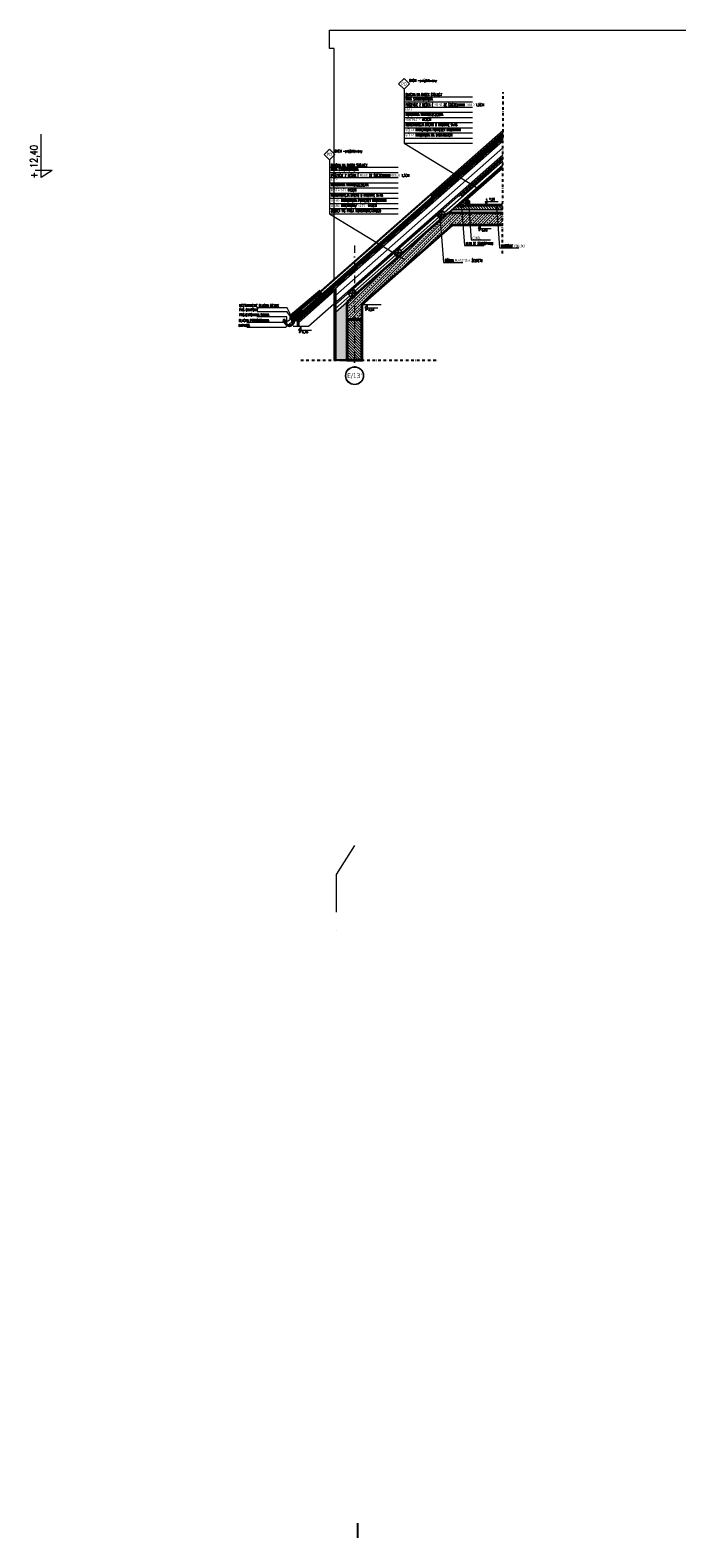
# Model space of a CAD drawing. Header units: millimetres. Extents: x -1427 to 15787, y -1578 to 5789.
# Tile 141 of 146: x 7076 to 8185, y 2891 to 5441. Entities that reach past the tile are written whole.
import ezdxf
from ezdxf.enums import TextEntityAlignment as Align

# ---------------------------------------------------------------- set-up
doc = ezdxf.new("R2010")
doc.units = ezdxf.units.MM
for name, pattern in [('AI-Linetype-31', [9.250063, 4.623268, -2.311634, 0.003528, -2.311634]), ('CACHE', [9.525, 6.35, -3.175]), ('DASHDOT', [25.4, 12.7, -6.35, 0, -6.35]), ('STRICHLINIE', [0.75, 0.5, -0.25])]:
    doc.linetypes.add(name, pattern=pattern)
for name, color, linetype, lineweight in [('!! 0_ Istn-widok', 1, 'Continuous', 15), ('!! 0_ Opis', 8, 'Continuous', 13), ('!! 1_ PROJ WARSTWY', 252, 'Continuous', 9), ('!! 1_hatch projektowane ściany', 4, 'Continuous', 5), ('!! 1_PROJ Sciany', 2, 'Continuous', 40), ('!! 1_PROJ widok', 5, 'Continuous', 9), ('!! 1_PROJ ŻELBET', 1, 'Continuous', 35), ('!! 2  nowe sciany - remont', 2, 'Continuous', 35), ('!! 2 _linia hydroizol', 32, 'Continuous', 9), ('!! 2_ remont Ocieplenie', 4, 'ZIGZAG', 5), ('!! 2_posadzki parkiet', 91, 'Continuous', 9), ('!! 2_posadzki winyle 2', 43, 'Continuous', 9), ('0-osie-liniA', 14, 'DASHDOT', 5), ('0-osie-tx', 66, 'Continuous', 9), ('0-rzedne-blok', 62, 'Continuous', 13), ('Ściana', 37, 'Continuous', 18)]:
    doc.layers.add(name, color=color, linetype=linetype, lineweight=lineweight)
for name, color, linetype in [('!! 1_ widok', 4, 'Continuous'), ('!! 1_PROJ przerywana', 3, 'CACHE'), ('!! 1_zabudowa GK', 33, 'Continuous')]:
    doc.layers.add(name, color=color, linetype=linetype)
doc.styles.add('ARIAL TEEN', font='arial.ttf')
doc.styles.add('DEUTSCH', font='SIMPLEX8')
doc.styles.add('TAHOMA', font='tahoma.ttf')
doc.styles.add('TXT', font='simplex.shx')
doc.linetypes.add('BATTING', pattern='A,0.00254,-2.54,[134,ltypeshp.shx,S=2.54,R=0,X=-2.54,Y=0],-5.08,[134,ltypeshp.shx,S=2.54,R=180,X=2.54,Y=0],-2.54', length=10.16254)
doc.linetypes.add('ZIGZAG', pattern='A,0.00254,-5.08,[131,ltypeshp.shx,S=5.08,R=0,X=-5.08,Y=0],-10.16,[131,ltypeshp.shx,S=5.08,R=180,X=5.08,Y=0],-5.08', length=20.32254)

# ---------------------------------------------------------------- blocks, each defined once
blk = doc.blocks.new('D_kota')
for p, q in [((8.7, 0), (8.7, 23)), ((-0.8, 15), (8.7, 15)), ((8.7, 0), (-0.8, 15))]:
    blk.add_line(p, q)
blk.add_lwpolyline([(-0.8, 15), (57.9, 15)])
at = {"style": 'DEUTSCH', "width": 0.8}
blk.add_attdef('POZ.ARCH', (7.3, 19.7), '', height=10, dxfattribs=at)
blk = doc.blocks.new('A$Cca974cfe')
for p, q in [((-66, -32, 0), (460, 407, 0)), ((-61, 5, 0), (444, 427, 0)), ((-59, 2, 0), (446, 424, 0)), ((-55, -34, 0), (82, 80, 0)), ((-27, -14, 0), (66, 64, 0)), ((-27, -14, 0), (64, 63, 0)), ((-6, -83, 0), (-6, 0, 0)), ((-5, 3, 0), (115, 103, 0)), ((2, 2), (16, -16)), ((35, -26), (124, 48)), ((115, 103, 0), (119, 99, 0)), ((-170, -81, 0), (-170, -90, 0)), ((-170, -92, 0), (-165, -96, 0)), ((-166, -83, 0), (-161, -83, 0)), ((-165, -96, 0), (-164, -103, 0)), ((-160, -80, 0), (-160, -83, 0)), ((-157, -83, 0), (-158, -87, 0)), ((-158, -87, 0), (-155, -94, 0)), ((-157, -80, 0), (-157, -83, 0)), ((-32, -19, 0), (-53, -37, 0)), ((-30, -103, 0), (-30, -20, 0)), ((-27, -97, 0), (-27, -16, 0)), ((-19, -83, 0), (-27, -103, 0)), ((-7, -83, 0), (-7, -56, 0)), ((-1, -2, 0), (-1, -83, 0)), ((0, 0), (29, -35)), ((28, -41), (28, -72)), ((31, -72), (36, -56))]:
    blk.add_line(p, q)
at = {"linetype": 'STRICHLINIE'}
blk.add_line((119, 99, 0), (0, 0, 0), dxfattribs=at)
at = {"extrusion": (-0.497549, 0.11655, 0.85957)}
blk.add_line((-38, -37, 0), (-59, -42, 0), dxfattribs=at)
at = {"extrusion": (1.71604e-08, -2.05788e-08, -1)}
for centre, start in [((86, -10, 0), 148.5791), ((81, -6, 0), 154.5677)]:
    blk.add_arc(centre, 29.3, start, 228.6183, dxfattribs=at)
for centre, radius, start, end in [((-3, 0, 0), 3, 129.8231, 180.0034), ((-170, -80, 0), 12.5, 0, 270), ((-170, -80, 0), 9.99, 0, 270), ((-83, -83, 0), 82.4, 180, 0), ((-83, -83, 0), 77.4, 180, 0), ((-83, -83, 0), 76.4, 180, 0), ((-61, -36, 0), 6.46, 143.978, 287.4801), ((-54, -35, 0), 1.5, 129.8244, 309.8244), ((-31, -20, 0), 1, 360, 129.8244), ((-29, -103, 0), 1.5, 180, 330), ((-25, -16, 0), 2, 130.2522, 179.9846), ((1, -2, 0), 2, 129.8249, 180), ((48, -41), 20, 129.8203, 180), ((29, -72), 1.5, 190, 340)]:
    blk.add_arc(centre, radius, start, end)
blk = doc.blocks.new('A$C3f5d94a5')
at = {"layer": '!! 2_posadzki winyle 2', "ltscale": 0.5}
h = blk.add_hatch(dxfattribs=at)
h.set_pattern_fill('ANSI38', color=256, scale=0.5, angle=20)
h.set_pattern_definition([(65, (-59832.855, 186201.4572), (-1.438763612, 0.67090649), []), (155, (-59832.855, 186201.4572), (-3.548433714, -0.096950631), [3.96875, -2.38125])])
h.paths.add_polyline_path([(-3.7, 4.7), (-5.1, 6.4), (2.8, 13), (4.2, 11.3)])
h = blk.add_hatch(dxfattribs=at)
h.set_pattern_fill('ANSI38', color=256, angle=90)
h.set_pattern_definition([(135, (-186524.6228, -59568.1545), (-2.24506403, -2.24506403), []), (225, (-186524.6228, -59568.1545), (-2.24506403, -6.73519209), [7.9375, -4.7625])])
h.paths.add_polyline_path([(0, 2), (0, -12), (-2, -12), (-2, 2)])
at = {"layer": '!! 0_ Istn-widok', "elevation": 0}
blk.add_lwpolyline([(0, 2), (0, -12), (-2, -12), (-2, 2)], close=True, dxfattribs=at)
blk.add_lwpolyline([(0, 0), (0, -12)], dxfattribs=at)
at = {"layer": '!! 0_ Opis', "elevation": 0}
for points in [[(-4.7, 0.3), (-22.6, -15), (-87.9, -15)], [(-6.1, 2.6), (-22.3, -6.7), (-87.6, -6.7)], [(-20.1, -10), (-20.1, 2.7), (-70.8, 2.7)], [(-10.2, -1.3), (-19.8, 18.3), (-70.5, 18.3)], [(-10.5, -1.7), (-19.8, 11.1), (-70.5, 11.1)]]:
    blk.add_lwpolyline(points, dxfattribs=at)
at = {"layer": '!! 2_posadzki parkiet', "elevation": 0}
blk.add_lwpolyline([(-3.7, 4.7), (-5.1, 6.4), (2.8, 13), (4.2, 11.3)], close=True, dxfattribs=at)
at = {"layer": '!! 2  nowe sciany - remont', "xscale": 0.1, "yscale": 0.1, "zscale": 0.1}
blk.add_blockref('A$Cca974cfe', (-7.5, 4.4), dxfattribs=at)
at = {"layer": '!! 0_ Opis', "style": 'TXT', "width": 0.6}
for s, p in [('PROJEKTOWANA RYNNA', (-100.9, 4)), ('USZTYWNIENIE BLACHA OCYNK.', (-100.5, 19.5)), ('PAS OKAPOWY', (-100.5, 12.3)), ('KAPINOS', (-101.8, -13.9)), ('BLACHA PERFOROWANA', (-101.4, -5.6))]:
    blk.add_text(s, height=4.5, dxfattribs=at).set_placement(p)
blk = doc.blocks.new('*U208')
h = blk.add_hatch(color=256)
edge = h.paths.add_edge_path()
edge.add_arc((0, 0), 30.6, 0, 360)
edge = h.paths.add_edge_path(flags=17)
edge.add_arc((0, 0), 29.4, 0, 360)
for radius in [30.6, 29.4]:
    blk.add_circle((0, 0), radius)
at = {"style": 'TAHOMA', "flags": 8}
blk.add_attdef('ANSICHTSNUMMER', text='', height=16, dxfattribs=at).set_placement((0, 0), align=Align.MIDDLE_CENTER)

msp = doc.modelspace()

# ---------------------------------------------------------------- hatches: boundary and pattern name
at = {"layer": '!! 1_hatch projektowane ściany'}
h = msp.add_hatch(dxfattribs=at)
h.set_pattern_fill('ANSI37', color=256, angle=90)
h.paths.add_polyline_path([(7797.50401, 5143.05945), (7813.13642, 5143.05426), (7813.14098, 5156.81998)])
h = msp.add_hatch(dxfattribs=at)
h.set_pattern_fill('ANSI33', color=256, angle=-1e-14)
h.paths.add_polyline_path([(7875.33792, 5111.05945), (7875.44498, 5131.05945), (7782.71585, 5131.05945), (7612.46981, 4978.89728), (7612.46981, 4951.60161), (7637.46981, 4951.60161), (7637.46981, 4976.60161), (7790.2628, 5111.05945)])
h = msp.add_hatch(dxfattribs=at)
h.set_pattern_fill('ANSI31', color=256, angle=90)
h.paths.add_polyline_path([(7875.50921, 5143.05945), (7797.50401, 5143.05945), (7790.68583, 5137.05945), (7875.47709, 5137.05945)])
h = msp.add_hatch(dxfattribs=at)
h.set_pattern_fill('ANSI31', color=256, angle=90)
h.paths.add_polyline_path([(7637.46981, 4951.60161), (7612.46981, 4951.60161), (7612.46981, 4882.625), (7637.46981, 4882.625)])
at = {"layer": 'Ściana'}
h = msp.add_hatch(dxfattribs=at)
h.set_pattern_fill('HONEY', color=256, scale=0.3, angle=270, style=0)
h.paths.add_polyline_path([(7875.47709, 5137.05945), (7790.68583, 5137.05945), (7832.79884, 5174.11889), (7832.11728, 5174.53271), (7782.71585, 5131.05945), (7875.44498, 5131.05945)])
at = {"layer": 'Ściana', "lineweight": 5}
h = msp.add_hatch(dxfattribs=at)
h.set_pattern_fill('HONEY', color=256, scale=0.3, angle=270, style=0)
h.paths.add_polyline_path([(7612.46981, 4951.60161), (7612.46981, 4981.24293), (7592.46981, 4963.64293), (7592.46981, 4882.625), (7612.46981, 4882.625)])

# ---------------------------------------------------------------- linework, layer by layer
at = {"layer": '!! 0_ Istn-widok', "lineweight": 35, "const_width": 1}
msp.add_lwpolyline([(7530.50964, 4964.58424), (7876.18212, 5268.77602)], dxfattribs=at)
at = {"layer": '!! 0_ Opis'}
for p, q in [((7708.65124, 5340.74721), (7708.65124, 5249.49721)), ((7582.57877, 5221.40746), (7582.57877, 5130.15746))]:
    msp.add_line(p, q, dxfattribs=at)
for points in [[(7708.65124, 5340.74721), (7717.84363, 5349.9396), (7708.65124, 5359.13199), (7699.45885, 5349.9396)], [(7582.57877, 5221.40746), (7591.77115, 5230.59985), (7582.57877, 5239.79224), (7573.38638, 5230.59985)]]:
    msp.add_lwpolyline(points, close=True, dxfattribs=at)
for points in [[(7708.65124, 5328.24721), (7824.59456, 5328.24721)], [(7708.65124, 5319.49721), (7824.59456, 5319.49721)], [(7708.65124, 5310.74721), (7824.59456, 5310.74721)], [(7708.65124, 5301.99721), (7824.59456, 5301.99721)], [(7708.65124, 5293.24721), (7824.59456, 5293.24721)], [(7708.65124, 5284.49721), (7824.59456, 5284.49721)], [(7708.65124, 5275.74721), (7824.59456, 5275.74721)], [(7708.65124, 5266.99721), (7824.59456, 5266.99721)], [(7708.65124, 5258.24721), (7824.59456, 5258.24721)], [(7708.65124, 5249.49721), (7835.11334, 5172.7136)], [(7708.65124, 5249.49721), (7824.59456, 5249.49721)], [(7582.57877, 5208.90746), (7698.52208, 5208.90746)], [(7582.57877, 5200.15746), (7698.52208, 5200.15746)], [(7582.57877, 5191.40746), (7698.52208, 5191.40746)], [(7582.57877, 5182.65746), (7698.52208, 5182.65746)], [(7582.57877, 5173.90746), (7698.52208, 5173.90746)], [(7582.57877, 5165.15746), (7698.52208, 5165.15746)], [(7582.57877, 5156.40746), (7698.52208, 5156.40746)], [(7582.57877, 5147.65746), (7698.52208, 5147.65746)], [(7582.57877, 5138.90746), (7698.52208, 5138.90746)], [(7582.57877, 5130.15746), (7698.52208, 5130.15746)], [(7582.57877, 5130.15746), (7709.04087, 5053.37385)], [(7805.54982, 5148.19956), (7811.03736, 5076.48365), (7843.67007, 5076.48365)], [(7817.53356, 5148.58707), (7822.32724, 5085.93917), (7854.95995, 5085.93917)], [(7864.91327, 5144.26367), (7870.40081, 5072.54776), (7903.03353, 5072.54776)], [(7769.96292, 5119.83687), (7775.45046, 5048.12096), (7808.08318, 5048.12096)]]:
    msp.add_lwpolyline(points, dxfattribs=at)
at = {"layer": '!! 1_ PROJ WARSTWY'}
for points in [[(7530.50964, 4967.40192), (7876.19727, 5271.60704)], [(7530.50964, 4960.58804), (7876.16063, 5264.76091)], [(7530.50964, 4957.92391), (7876.1463, 5262.08417)], [(7530.50964, 4955.13668), (7876.13131, 5259.28375)], [(7876.12056, 5257.2762), (7530.50964, 4953.13858)], [(7530.50964, 4949.7161), (7876.10216, 5253.83751)], [(7592.46981, 4976.96359), (7875.95546, 5226.43097)], [(7592.46981, 4963.64293), (7875.88382, 5213.04726)], [(7875.47709, 5137.05945), (7790.68583, 5137.05945)], [(7875.50921, 5143.05945), (7797.50401, 5143.05945)]]:
    msp.add_lwpolyline(points, dxfattribs=at)
at = {"layer": '!! 1_ widok'}
msp.add_lwpolyline([(7630.2113, 2915.78321), (7630.2113, 2890.78321)], dxfattribs=at)
at = {"layer": '!! 1_PROJ przerywana', "ltscale": 3}
for points in [[(7530.46981, 4950.36064), (7876.10581, 5254.52032)], [(7530.46981, 4954.35683), (7590.46981, 5007.15683)]]:
    msp.add_lwpolyline(points, dxfattribs=at)
at = {"layer": '!! 1_PROJ Sciany'}
msp.add_lwpolyline([(7637.46981, 4951.60161), (7612.46981, 4951.60161), (7612.46981, 4882.625), (7637.46981, 4882.625)], close=True, dxfattribs=at)
at = {"layer": '!! 1_PROJ widok'}
for points in [[(7590.55814, 5020.2446), (7590.55814, 5409.54187), (7582.81647, 5409.54187), (7582.81647, 5440.81886), (8185.48611, 5440.81886)], [(7754.02393, 5160.05945), (7876.17557, 5267.55289)], [(7757.22584, 5160.05945), (7876.16042, 5264.72188)], [(7547.12092, 4940.35683), (7875.97321, 5229.74685)], [(7801.36826, 5160.05945), (7875.95151, 5225.69271)], [(7805.11856, 5160.05945), (7875.93376, 5222.37682)], [(7530.50964, 4950.35683), (7590.50964, 5003.15683)], [(7530.50964, 4946.36064), (7590.50964, 4999.16064)], [(7530.50964, 4940.35683), (7530.50964, 4967.40192)], [(7530.50964, 4950.35683), (7530.50964, 4940.35683), (7547.12092, 4940.35683)], [(7530.50964, 4940.35683), (7547.12092, 4940.35683)]]:
    msp.add_lwpolyline(points, dxfattribs=at)
at = {"layer": '!! 1_PROJ ŻELBET'}
for points in [[(7782.71585, 5131.05945), (7612.46981, 4981.24293)], [(7875.44498, 5131.05945), (7782.71585, 5131.05945)], [(7790.2628, 5111.05945), (7637.46981, 4976.60161)], [(7875.33792, 5111.05945), (7790.2628, 5111.05945)], [(7637.46981, 4976.60161), (7637.46981, 4951.60161), (7612.46981, 4951.60161), (7612.46981, 4981.24293)]]:
    msp.add_lwpolyline(points, dxfattribs=at)
at = {"layer": '!! 1_zabudowa GK'}
for points in [[(7784.72073, 5131.81016), (7875.21058, 5211.44122)], [(7816.14053, 5155.46339), (7875.85688, 5208.01377)], [(7813.14098, 5156.81998), (7813.13642, 5143.05945)], [(7816.14053, 5155.46339), (7816.13642, 5143.05945)], [(7779.80352, 5128.49659), (7764.36816, 5128.23414)], [(7770.97444, 5120.72701), (7773.19724, 5136.00373)], [(7818.13722, 5145.46272), (7818.13642, 5143.05878)], [(7875.52197, 5145.4437), (7818.13722, 5145.46272)], [(7706.59135, 5064.06989), (7691.156, 5063.80744)], [(7697.76228, 5056.3003), (7699.98507, 5071.57703)], [(7620.13558, 4987.98881), (7622.35837, 5003.26553)], [(7628.96465, 4995.7584), (7613.5293, 4995.49594)]]:
    msp.add_lwpolyline(points, dxfattribs=at)
msp.add_lwpolyline([(7816.13722, 5152.46339), (7818.13722, 5152.46339, -0.4142135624), (7819.13722, 5151.46339), (7819.13722, 5145.46339), (7816.13722, 5145.46339)], format="xyb", close=True, dxfattribs=at)
for points in [[(7770.97444, 5120.72701), (7764.36816, 5128.23414), (7773.19724, 5136.00373), (7779.80352, 5128.49659)], [(7697.76228, 5056.3003), (7691.156, 5063.80744), (7699.98507, 5071.57703), (7706.59135, 5064.06989)], [(7620.13558, 4987.98881), (7613.5293, 4995.49594), (7622.35837, 5003.26553), (7628.96465, 4995.7584)]]:
    msp.add_lwpolyline(points, close=True, dxfattribs=at)
at = {"layer": '!! 2 _linia hydroizol', "linetype": 'CACHE', "ltscale": 0.5, "const_width": 1.5}
msp.add_lwpolyline([(7530.50964, 4959.25598), (7876.15346, 5263.42254)], dxfattribs=at)
at = {"layer": '!! 2 _linia hydroizol', "linetype": 'CACHE', "const_width": 1.5}
msp.add_lwpolyline([(7530.50964, 4954.13763), (7876.12594, 5258.27998)], dxfattribs=at)
at = {"layer": '!! 2 _linia hydroizol', "linetype": 'CACHE', "ltscale": 0.3, "const_width": 0.5}
msp.add_lwpolyline([(7783.71829, 5131.4348), (7875.5472, 5212.24424)], dxfattribs=at)
at = {"layer": '!! 2_ remont Ocieplenie', "linetype": 'BATTING', "ltscale": 0.75}
msp.add_lwpolyline([(7592.46981, 4992.25245), (7876.03768, 5241.79218)], dxfattribs=at)
at = {"layer": '!! 2_ remont Ocieplenie', "linetype": 'BATTING', "ltscale": 0.45}
for points in [[(7776.50038, 5132.25016), (7875.91964, 5219.73912)], [(7703.28821, 5067.82346), (7772.08584, 5128.36537)], [(7625.66151, 4999.51196), (7694.45914, 5060.05387)], [(7592.46981, 4970.30326), (7616.83244, 4991.74238)]]:
    msp.add_lwpolyline(points, dxfattribs=at)
for p, q in [((7612.46981, 4882.625), (7590.46981, 4882.625)), ((7601.46981, 4882.625), (7612.46981, 4882.625))]:
    msp.add_line(p, q)
at = {"linetype": 'AI-Linetype-31'}
for points in [[(7875.08017, 5062.90473), (7876.54285, 5336.17038)], [(7533.87218, 4882.625), (7766.17183, 4882.625)]]:
    msp.add_lwpolyline(points, dxfattribs=at)
msp.add_lwpolyline([(7797.50401, 5143.05945), (7813.13642, 5143.05426), (7813.14098, 5156.81998)], close=True)
for points in [[(7617.94384, 4999.38074), (7773.19724, 5136.00373)], [(7816.13722, 5145.46339), (7816.13642, 5143.05945)], [(7590.46981, 5002.48105), (7590.46981, 4882.625)], [(7592.46981, 5004.92064), (7592.46981, 4882.625)], [(7612.46981, 4981.24293), (7612.46981, 4882.625)]]:
    msp.add_lwpolyline(points)
msp.add_point((7816.13722, 5145.46339))
at = {"layer": '0-osie-liniA'}
msp.add_lwpolyline([(7625.00964, 5076.61989), (7625.00964, 4871.06198)], dxfattribs=at)
at = {"layer": '0-osie-liniA', "ltscale": 5}
msp.add_lwpolyline([(7625.00964, 4061.61652), (7593.7193, 4012.75651), (7593.7193, 3914.06323)], dxfattribs=at)
at = {"layer": '0-rzedne-blok'}
for points in [[(7637.46981, 4976.60161), (7670.01218, 4976.60161)], [(7521.06693, 4940.35683), (7538.81528, 4940.35683)]]:
    msp.add_lwpolyline(points, dxfattribs=at)

# ---------------------------------------------------------------- block references
at = {"lineweight": 15}
msp.add_blockref('A$C3f5d94a5', (7530.50964, 4953.13858), dxfattribs=at)
at = {"layer": '0-osie-tx'}
ref = msp.add_blockref('*U208', (7624.98972, 4856.36199), dxfattribs=dict(at, xscale=0.5, yscale=0.5, zscale=0.5, rotation=180))
ref.add_attrib('ANSICHTSNUMMER', "E/13'", dxfattribs={"layer": '0', "height": 8, "style": 'TAHOMA', "flags": 8}).set_placement((7624.98972, 4856.36199), align=Align.MIDDLE_CENTER)
at = {"layer": '0-rzedne-blok'}
ref = msp.add_blockref('D_kota', (7113.3971, 5192.51132), dxfattribs=dict(at, xscale=1.250000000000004, yscale=1.250000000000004, zscale=1.250000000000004, rotation=90))
ref.add_attrib('POZ.ARCH', '+ 12,40', (7088.81715, 5189.8105), dxfattribs={"layer": '0', "height": 12.5, "rotation": 90, "style": 'DEUTSCH', "width": 0.8})
ref = msp.add_blockref('D_kota', (7846.18602, 5145.45235), dxfattribs=dict(at, xscale=0.3750000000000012, yscale=0.3750000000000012, zscale=0.3750000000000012))
ref.add_attrib('POZ.ARCH', '+ 7,20', (7846.32571, 5153.01332), dxfattribs={"layer": '0', "height": 3.75, "style": 'DEUTSCH', "width": 0.8})
ref = msp.add_blockref('D_kota', (7834.45855, 5111.05945), dxfattribs=dict(at, xscale=-0.3750000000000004, yscale=0.3750000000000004, zscale=0.3750000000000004, rotation=180))
ref.add_attrib('POZ.ARCH', '+ 6,86', (7834.00506, 5100.64975), dxfattribs={"layer": '0', "height": 3.75, "style": 'DEUTSCH', "width": 0.8})
ref = msp.add_blockref('D_kota', (7642.76204, 4976.60161), dxfattribs=dict(at, xscale=-0.3750000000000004, yscale=0.3750000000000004, zscale=0.3750000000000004, rotation=180))
ref.add_attrib('POZ.ARCH', '+ 5,51', (7642.30855, 4966.19191), dxfattribs={"layer": '0', "height": 3.75, "style": 'DEUTSCH', "width": 0.8})
ref = msp.add_blockref('D_kota', (7530.55595, 4938.85683), dxfattribs=dict(at, xscale=-0.3750000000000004, yscale=0.3750000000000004, zscale=0.3750000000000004, rotation=180))
ref.add_attrib('POZ.ARCH', '+ 5,15', (7530.14971, 4928.44714), dxfattribs={"layer": '0', "height": 3.75, "style": 'DEUTSCH', "width": 0.8})

# ---------------------------------------------------------------- texts
at = {"layer": '!! 0_ Opis', "style": 'TXT', "width": 0.6}
for s, p in [('DACH -projektowany', (7717.59161, 5353.50294)), ('BLACHA NA RABEK STOJĄCY', (7710.9755, 5329.52797)), ('ŁATY', (7710.9755, 5304.80945)), ('MATA STRUKTURALNA', (7710.9755, 5322.01537)), ('POSZYCIE Z DESEK ( PEŁNE ZE SZCZELINAMI OKOŁO 1,5CM', (7710.9755, 5312.31168)), ('MEMBRANA WIATROSZCZELNA', (7710.9755, 5296.05945)), ('KONTRŁATY 4X3CM', (7710.9755, 5287.30945)), ('KONSTRUKCJA DACHU 0 KROKWIE 9x18', (7710.9755, 5278.55945)), ('WEŁNA MINAERALNA POMIEDZY KROKWIAMI', (7710.9755, 5269.80945)), ('WEŁNA MINERALNA NA DYSTANSACH', (7710.9755, 5261.05945)), ('DACH -projektowany', (7591.51914, 5234.16319)), ('BLACHA NA RABEK STOJĄCY', (7584.90302, 5210.18821)), ('MATA STRUKTURALNA', (7584.90302, 5202.67562)), ('ŁATY', (7584.90302, 5185.4697)), ('POSZYCIE Z DESEK ( PEŁNE ZE SZCZELINAMI OKOŁO 1,5CM', (7584.90302, 5192.97193)), ('MEMBRANA WIATROSZCZELNA', (7584.90302, 5176.7197)), ('WEŁNA MINAERALNA POMIEDZY KROKWIAMI', (7584.90302, 5150.4697)), ('KONTRŁATY 4X3CM', (7584.90302, 5167.9697)), ('KONSTRUKCJA DACHU 0 KROKWIE 9x18', (7584.90302, 5159.2197)), ('WEŁNA MINERALNA/ ŁATY  4X5CM', (7584.90302, 5141.7197)), ('ŻELBET WG PROJ. KONSTRUKCYJNEGO', (7584.90302, 5132.9697)), ('KLIN ZE STYROPIANU', (7813.30311, 5077.59654)), ('COKÓŁ', (7824.59299, 5087.05206)), ('WARTSWY PODŁOGI', (7872.66656, 5073.66065)), ('GÓRNA PŁASZYZNA ŻELBETU', (7777.71621, 5049.23385))]:
    msp.add_text(s, height=4.5, dxfattribs=at).set_placement(p)
at = {"layer": '!! 0_ Opis', "style": 'ARIAL TEEN', "width": 0.7}
for p in [(7708.65124, 5349.9396), (7582.57877, 5230.59985)]:
    msp.add_text('PD', height=5.5, dxfattribs=at).set_placement(p, align=Align.MIDDLE_CENTER)

doc.saveas('drawing.dxf')
